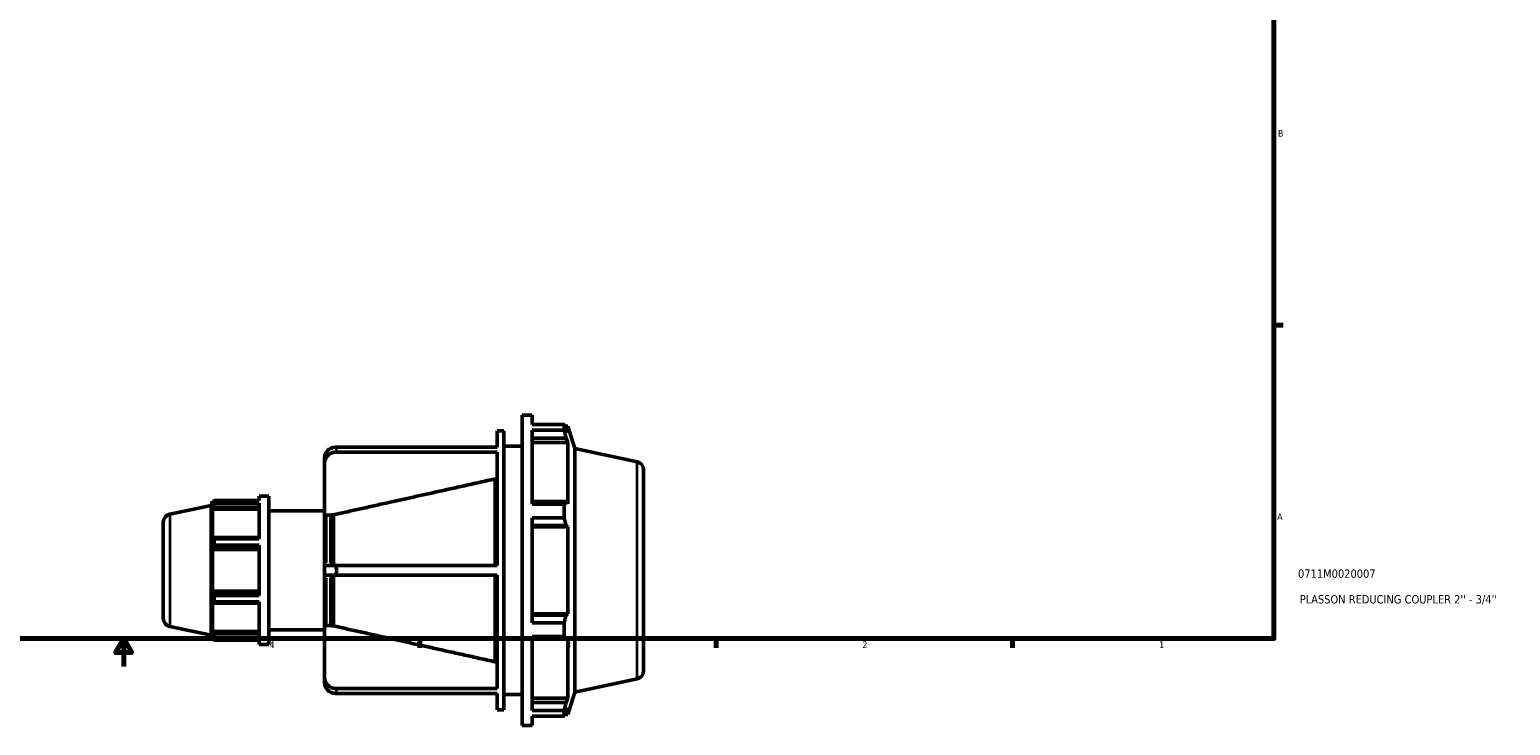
# Model space of a CAD drawing. Header units: inches. Extents: x -3.4 to 52.9, y -14.1 to 33.6.
# Tile 4 of 8: x 15.7 to 36.9, y -0.2 to 9.7. Entities that reach past the tile are written whole.
import ezdxf

# ---------------------------------------------------------------- set-up
doc = ezdxf.new("R2010")
doc.units = ezdxf.units.IN
doc.header["$MEASUREMENT"] = 0
for name, color, linetype, lineweight in [('Border (ANSI)', 7, 'Continuous', 70), ('Title (ANSI)', 7, 'Continuous', 50), ('Visible (ANSI)', 7, 'Continuous', 50), ('Visible Narrow (ANSI)', 7, 'Continuous', 35)]:
    doc.layers.add(name, color=color, linetype=linetype, lineweight=lineweight)
doc.styles.add('Note Text (ANSI)', font='tahoma.ttf')
doc.styles.add('Text Style29', font='tahoma.ttf')

# ---------------------------------------------------------------- blocks, each defined once
blk = doc.blocks.new('Borders Default Border')
at = {"layer": 'Border (ANSI)'}
for p, q in [((33.5, 5.5), (33.634, 5.5)), ((21.25, 1), (21.25, 0.866)), ((25.5, 1), (25.5, 0.866)), ((29.75, 1), (29.75, 0.866))]:
    blk.add_line(p, q, dxfattribs=at)
at = {"layer": 'Border (ANSI)', "flags": 128}
for points in [[(0.5, 1), (0.5, 21), (33.5, 21), (33.5, 1), (0.5, 1)], [(17, 0.6), (17, 1), (16.885, 0.8), (17.115, 0.8), (17, 1)]]:
    blk.add_lwpolyline(points, dxfattribs=at)
at = {"layer": 'Border (ANSI)', "color": 5, "true_color": 0x0000ff, "char_height": 0.0945, "attachment_point": 7, "style": 'Note Text (ANSI)'}
for s, insert in [('B', (33.558, 8.203)), ('A', (33.547, 2.703)), ('4', (19.092, 0.866)), ('3', (23.346, 0.864)), ('2', (27.596, 0.866)), ('1', (31.854, 0.866))]:
    blk.add_mtext(s, dxfattribs=dict(at, insert=insert))
blk = doc.blocks.new('Title Blocks ANSI - Large')
at = {"layer": 'Title (ANSI)', "color": 5, "true_color": 0x0000ff, "style": 'Text Style29'}
for tag, p in [('PART_NUMBER_001', (0.345, 0.873)), ('DESCRIPTION_001', (0.369, 0.505))]:
    blk.add_attdef(tag, p, '', height=0.12, dxfattribs=at)

msp = doc.modelspace()

# ---------------------------------------------------------------- linework, layer by layer
at = {"layer": 'Visible (ANSI)'}
for p, q in [((22.716, -0.245), (22.716, 4.205)), ((22.716, 4.205), (22.858, 4.205)), ((22.858, 4.074), (22.858, 4.205)), ((22.858, 4.074), (23.318, 4.074)), ((23.318, 3.993), (23.318, 4.074)), ((23.331, 4.05), (23.369, 4.05)), ((23.473, 3.728), (23.369, 4.05)), ((23.369, 3.954), (23.369, 4.05)), ((22.356, 3.749), (22.356, 3.983)), ((22.356, 3.983), (22.455, 3.983)), ((22.455, -0.022), (22.455, 3.983)), ((22.858, 2.928), (22.858, 3.993)), ((23.318, 3.993), (22.858, 3.993)), ((22.858, 3.875), (23.347, 3.875)), ((23.369, 3.954), (23.347, 4.017)), ((23.347, 3.875), (23.369, 3.816)), ((20.039, 3.749), (22.356, 3.749)), ((22.356, 3.678), (20.039, 3.678)), ((22.356, 2.051), (22.356, 3.678)), ((22.455, 3.76), (22.716, 3.76)), ((22.858, 3.816), (23.369, 3.816)), ((23.369, 2.936), (23.369, 3.816)), ((23.473, 0.233), (23.473, 3.728)), ((24.364, 3.538), (23.473, 3.728)), ((19.882, 3.596), (19.882, 3.525)), ((19.882, 3.525), (19.882, 2.754)), ((24.458, 3.423), (24.458, 0.538)), ((22.328, 2.051), (22.328, 3.292)), ((22.356, 3.292), (22.328, 3.292)), ((18.3, 2.982), (18.942, 2.982)), ((18.3, 2.944), (18.3, 2.982)), ((18.942, 3.045), (18.942, 2.982)), ((18.942, 3.045), (19.084, 3.045)), ((19.084, 3.045), (19.084, 0.915)), ((17.662, 2.786), (18.257, 2.912)), ((18.257, 2.912), (18.276, 2.971)), ((18.257, 1.048), (18.257, 2.912)), ((18.276, 2.971), (18.276, 2.925)), ((18.294, 2.971), (18.276, 2.971)), ((18.286, 2.955), (18.276, 2.925)), ((18.276, 2.859), (18.286, 2.887)), ((18.942, 2.859), (18.276, 2.859)), ((18.276, 2.859), (18.276, 2.438)), ((18.286, 2.887), (18.942, 2.887)), ((18.942, 2.944), (18.3, 2.944)), ((18.942, 2.944), (18.942, 2.434)), ((19.084, 2.832), (19.882, 2.832)), ((19.966, 2.773), (19.903, 2.773)), ((20.009, 2.777), (19.98, 2.777)), ((19.98, 2.051), (19.98, 2.777)), ((20.009, 2.051), (20.009, 2.777)), ((23.347, 2.967), (22.858, 2.967)), ((22.858, 2.928), (23.318, 2.928)), ((23.318, 2.734), (23.318, 2.928)), ((23.369, 2.936), (23.347, 2.967)), ((17.568, 1.291), (17.568, 2.67)), ((19.882, 2.051), (19.882, 2.754)), ((22.858, 1.227), (22.858, 2.734)), ((23.318, 2.734), (22.858, 2.734)), ((22.858, 2.623), (23.347, 2.623)), ((22.858, 2.603), (23.369, 2.603)), ((23.347, 2.623), (23.369, 2.603)), ((23.369, 1.358), (23.369, 2.603)), ((18.286, 2.452), (18.276, 2.438)), ((18.942, 2.452), (18.286, 2.452)), ((18.3, 2.434), (18.942, 2.434)), ((18.3, 2.341), (18.3, 2.434)), ((18.942, 2.341), (18.3, 2.341)), ((18.942, 2.341), (18.942, 1.62)), ((18.276, 2.278), (18.286, 2.288)), ((18.942, 2.278), (18.276, 2.278)), ((18.276, 2.278), (18.276, 1.682)), ((18.286, 2.288), (18.942, 2.288)), ((19.882, 2.051), (20.039, 2.051)), ((19.882, 2.051), (19.882, 1.909)), ((20.039, 2.051), (22.356, 2.051)), ((20.039, 1.909), (19.882, 1.909)), ((19.882, 1.206), (19.882, 1.909)), ((19.98, 1.183), (19.98, 1.909)), ((20.009, 1.183), (20.009, 1.909)), ((22.356, 1.909), (20.039, 1.909)), ((22.328, 0.668), (22.328, 1.909)), ((22.356, 0.283), (22.356, 1.909)), ((18.942, 1.682), (18.276, 1.682)), ((18.286, 1.673), (18.276, 1.682)), ((18.276, 1.523), (18.286, 1.508)), ((18.276, 1.523), (18.276, 1.102)), ((18.942, 1.673), (18.286, 1.673)), ((18.286, 1.508), (18.942, 1.508)), ((18.3, 1.62), (18.942, 1.62)), ((18.3, 1.527), (18.3, 1.62)), ((18.942, 1.527), (18.3, 1.527)), ((18.942, 1.527), (18.942, 1.017)), ((22.858, 1.358), (23.369, 1.358)), ((23.347, 1.338), (22.858, 1.338)), ((23.369, 1.358), (23.347, 1.338)), ((17.662, 1.175), (18.257, 1.048)), ((18.942, 1.102), (18.276, 1.102)), ((18.286, 1.073), (18.276, 1.102)), ((18.942, 1.073), (18.286, 1.073)), ((19.084, 1.128), (19.882, 1.128)), ((19.882, 1.206), (19.882, 0.436)), ((19.903, 1.188), (19.966, 1.188)), ((19.98, 1.183), (20.009, 1.183)), ((22.858, 1.227), (23.318, 1.227)), ((23.318, 1.033), (23.318, 1.227)), ((18.257, 1.048), (18.276, 0.99)), ((18.276, 1.036), (18.286, 1.005)), ((18.276, 1.036), (18.276, 0.99)), ((18.294, 0.99), (18.276, 0.99)), ((18.3, 1.017), (18.942, 1.017)), ((18.3, 0.978), (18.3, 1.017)), ((18.942, 0.978), (18.3, 0.978)), ((18.942, 0.978), (18.942, 0.915)), ((18.942, 0.915), (19.084, 0.915)), ((22.858, -0.033), (22.858, 1.033)), ((23.318, 1.033), (22.858, 1.033)), ((22.858, 0.994), (23.347, 0.994)), ((23.347, 0.994), (23.369, 1.025)), ((23.369, 0.145), (23.369, 1.025)), ((22.328, 0.668), (22.356, 0.668)), ((19.882, 0.436), (19.882, 0.365)), ((20.039, 0.283), (22.356, 0.283)), ((23.473, 0.233), (23.369, -0.089)), ((24.364, 0.422), (23.473, 0.233)), ((22.356, 0.212), (20.039, 0.212)), ((22.356, -0.022), (22.356, 0.212)), ((22.455, 0.2), (22.716, 0.2)), ((22.858, 0.145), (23.369, 0.145)), ((23.347, 0.086), (22.858, 0.086)), ((23.369, 0.145), (23.347, 0.086)), ((23.347, -0.057), (23.369, 0.007)), ((23.369, -0.089), (23.369, 0.007)), ((22.356, -0.022), (22.455, -0.022)), ((22.858, -0.033), (23.318, -0.033)), ((22.858, -0.245), (22.858, -0.113)), ((23.318, -0.113), (22.858, -0.113)), ((23.318, -0.113), (23.318, -0.033)), ((23.331, -0.089), (23.369, -0.089)), ((22.716, -0.245), (22.858, -0.245))]:
    msp.add_line(p, q, dxfattribs=at)
for centre, start, end in [((24.339, 3.423), 0, 78), ((17.686, 2.67), 102, 180), ((17.686, 1.291), 180, 258), ((24.339, 0.538), 282, 0)]:
    msp.add_arc(centre, 0.118, start, end, dxfattribs=at)
for centre, start_param, end_param in [((20.06, 3.596), 4.8314, 6.283185), ((20.06, 3.525), 4.8314, 6.283185), ((20.06, 0.436), 0, 1.451785), ((20.06, 0.365), 0, 1.451785)]:
    msp.add_ellipse(centre, major_axis=(-0.178, 0), ratio=0.866025, start_param=start_param, end_param=end_param, dxfattribs=at)
for points, weights in [([(23.318, 4.074), (23.333, 4.045), (23.347, 4.017)], [1, 1.00279555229, 1.00477802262]), ([(23.347, 3.875), (23.333, 3.933), (23.318, 3.993)], [1.00477802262, 1.00279555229, 1]), ([(22.328, 3.292), (20.894, 2.974), (20.009, 2.777)], [1, 1.02900991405, 1]), ([(18.286, 2.955), (18.293, 2.969), (18.3, 2.982)], [1.00200242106, 1.00140953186, 1]), ([(18.3, 2.944), (18.293, 2.915), (18.286, 2.887)], [1, 1.00140953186, 1.00200242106]), ([(23.318, 2.928), (23.333, 2.948), (23.347, 2.967)], [1, 1.00279555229, 1.00477802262]), ([(23.347, 2.623), (23.333, 2.677), (23.318, 2.734)], [1.00477802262, 1.00279555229, 1]), ([(18.286, 2.452), (18.293, 2.443), (18.3, 2.434)], [1.00200242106, 1.00140953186, 1]), ([(18.3, 2.341), (18.293, 2.314), (18.286, 2.288)], [1, 1.00140953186, 1.00200242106]), ([(18.286, 1.673), (18.293, 1.647), (18.3, 1.62)], [1.00200242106, 1.00140953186, 1]), ([(18.3, 1.527), (18.293, 1.517), (18.286, 1.508)], [1, 1.00140953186, 1.00200242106]), ([(23.318, 1.227), (23.333, 1.284), (23.347, 1.338)], [1, 1.00279555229, 1.00477802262]), ([(18.286, 1.073), (18.293, 1.046), (18.3, 1.017)], [1.00200242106, 1.00140953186, 1]), ([(20.009, 1.183), (20.894, 0.986), (22.328, 0.668)], [1, 1.02900991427, 1]), ([(18.3, 0.978), (18.293, 0.992), (18.286, 1.005)], [1, 1.00140953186, 1.00200242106]), ([(23.347, 0.994), (23.333, 1.013), (23.318, 1.033)], [1.00477802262, 1.00279555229, 1]), ([(23.318, -0.033), (23.333, 0.028), (23.347, 0.086)], [1, 1.00279555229, 1.00477802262]), ([(23.347, -0.057), (23.333, -0.084), (23.318, -0.113)], [1.00477802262, 1.00279555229, 1])]:
    msp.add_rational_spline(points, weights, degree=2, dxfattribs=at)
for points in [[(20.06, 3.715), (20.053, 3.726), (20.046, 3.738), (20.039, 3.749)], [(20.039, 3.678), (20.046, 3.691), (20.053, 3.703), (20.06, 3.715)], [(20.06, 1.98), (20.053, 2.003), (20.046, 2.027), (20.039, 2.051)], [(20.039, 1.909), (20.046, 1.934), (20.053, 1.957), (20.06, 1.98)], [(20.06, 0.246), (20.053, 0.258), (20.046, 0.27), (20.039, 0.283)], [(20.039, 0.212), (20.046, 0.223), (20.053, 0.235), (20.06, 0.246)]]:
    msp.add_open_spline(points, degree=3, dxfattribs=at)
for points, knots in [([(19.903, 2.773), (19.9, 2.773), (19.897, 2.772), (19.893, 2.77), (19.89, 2.769), (19.886, 2.766), (19.885, 2.763), (19.883, 2.759), (19.882, 2.757), (19.882, 2.754)], [0, 0, 0, 0, 0.01967926, 0.01967926, 0.03938622, 0.03938622, 0.05912751, 0.05912751, 0.07889857, 0.07889857, 0.07889857, 0.07889857]), ([(19.98, 2.777), (19.979, 2.776), (19.976, 2.775), (19.972, 2.773), (19.969, 2.773), (19.966, 2.773)], [0.12067293, 0.12067293, 0.12067293, 0.12067293, 0.13810266, 0.13810266, 0.15778238, 0.15778238, 0.15778238, 0.15778238]), ([(19.882, 1.206), (19.882, 1.204), (19.883, 1.201), (19.885, 1.197), (19.886, 1.195), (19.89, 1.192), (19.893, 1.19), (19.897, 1.189), (19.9, 1.188), (19.903, 1.188)], [-0.07889857, -0.07889857, -0.07889857, -0.07889857, -0.05912751, -0.05912751, -0.03938622, -0.03938622, -0.01967926, -0.01967926, 0, 0, 0, 0]), ([(19.966, 1.188), (19.969, 1.188), (19.972, 1.187), (19.976, 1.186), (19.979, 1.185), (19.98, 1.183)], [0.15778238, 0.15778238, 0.15778238, 0.15778238, 0.17746211, 0.17746211, 0.19489184, 0.19489184, 0.19489184, 0.19489184])]:
    msp.add_open_spline(points, degree=3, knots=knots, dxfattribs=at)
at = {"layer": 'Visible Narrow (ANSI)'}
for p, q in [((24.364, 0.442), (24.364, 3.519)), ((17.662, 2.776), (17.662, 1.185)), ((19.903, 2.748), (19.903, 2.094)), ((19.966, 2.094), (19.966, 2.748)), ((19.903, 1.866), (19.903, 1.213)), ((19.966, 1.213), (19.966, 1.866))]:
    msp.add_line(p, q, dxfattribs=at)

# ---------------------------------------------------------------- block references
msp.add_blockref('Borders Default Border', (0, 0))
msp.add_blockref('Title Blocks ANSI - Large', (33.5, 1)).add_auto_attribs({'PART_NUMBER_001': '0711M0020007', 'DESCRIPTION_001': "PLASSON REDUCING COUPLER 2'' - 3/4''"})

doc.saveas('drawing.dxf')
